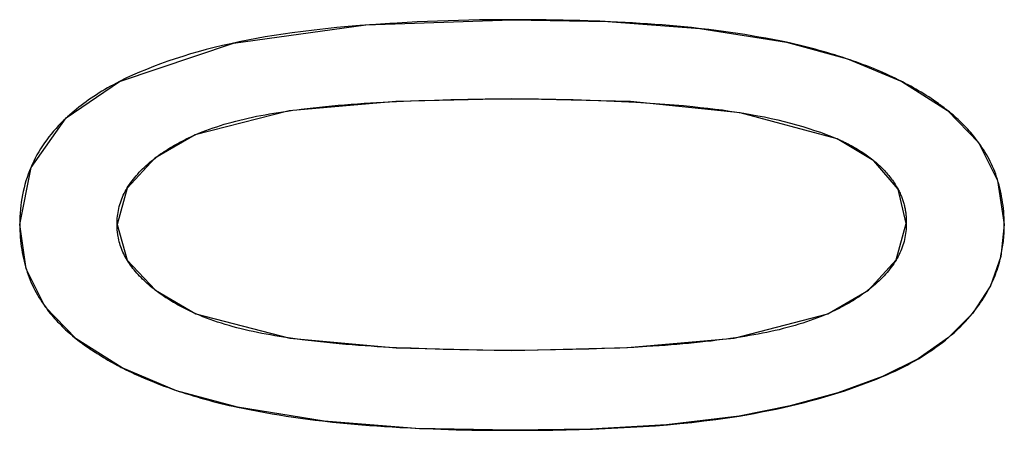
# Model space of a CAD drawing. Header units: millimetres. Extents: x -360 to -91, y -544 to -437.
# Tile 28 of 40: x -183.263 to -181.221, y -484.124 to -483.272. Entities that reach past the tile are written whole.
import ezdxf

# ---------------------------------------------------------------- set-up
doc = ezdxf.new("R2010")
doc.units = ezdxf.units.MM
doc.header["$LTSCALE"] = 16.335
doc.layers.get('0').update_dxf_attribs({"linetype": 'CONTINUOUS'})

msp = doc.modelspace()

# ---------------------------------------------------------------- linework, layer by layer
at = {"color": 7, "linetype": 'Continuous'}
for p, q in [((-182.5382, -483.2832), (-182.5582, -483.2847)), ((-182.5247, -483.2822), (-182.5382, -483.2832)), ((-182.0604, -483.2758), (-182.0848, -483.2749)), ((-182.0381, -483.2768), (-182.0604, -483.2758)), ((-182.0237, -483.2775), (-182.0381, -483.2768)), ((-181.6728, -483.3194), (-181.5465, -483.3536)), ((-181.5519, -483.3522), (-181.5574, -483.3504)), ((-181.5465, -483.354), (-181.5519, -483.3522)), ((-181.5465, -483.3536), (-181.4341, -483.4004)), ((-181.5411, -483.3558), (-181.5465, -483.354)), ((-181.4341, -483.4004), (-181.3389, -483.4607)), ((-182.5231, -483.4441), (-182.4967, -483.4427)), ((-182.4967, -483.4427), (-182.4677, -483.4414)), ((-182.4677, -483.4414), (-182.4358, -483.4401)), ((-182.4358, -483.4401), (-182.4033, -483.4391)), ((-182.4033, -483.4391), (-182.3689, -483.4382)), ((-182.3689, -483.4382), (-182.3338, -483.4375)), ((-182.3338, -483.4375), (-182.2981, -483.4369)), ((-182.0154, -483.442), (-181.9853, -483.4436)), ((-182.7082, -483.4621), (-182.697, -483.4605)), ((-181.3389, -483.4607), (-181.2745, -483.527)), ((-181.4918, -483.565), (-181.568, -483.5194)), ((-181.4416, -483.6242), (-181.4918, -483.565)), ((-181.4245, -483.6954), (-181.4416, -483.6242)), ((-183.0616, -483.6971), (-183.0404, -483.7716)), ((-183.0404, -483.7716), (-182.9821, -483.8339)), ((-182.9821, -483.8339), (-182.8979, -483.8828)), ((-183.1462, -483.9346), (-183.2105, -483.8684)), ((-183.0508, -483.9951), (-183.1462, -483.9346)), ((-181.7779, -483.9324), (-181.789, -483.9339)), ((-182.4675, -483.9537), (-182.4963, -483.9523)), ((-182.3852, -483.9565), (-182.4187, -483.9555)), ((-182.3507, -483.9574), (-182.3852, -483.9565)), ((-182.3155, -483.958), (-182.3507, -483.9574)), ((-182.2796, -483.9585), (-182.3155, -483.958)), ((-182.243, -483.9587), (-182.2796, -483.9585)), ((-182.1522, -483.9577), (-182.188, -483.9583)), ((-182.1171, -483.957), (-182.1522, -483.9577)), ((-182.0828, -483.956), (-182.1171, -483.957)), ((-182.0503, -483.955), (-182.0828, -483.956)), ((-182.0184, -483.9537), (-182.0503, -483.955)), ((-181.9894, -483.9523), (-182.0184, -483.9537)), ((-181.963, -483.9508), (-181.9894, -483.9523)), ((-182.9381, -484.0422), (-183.0508, -483.9951)), ((-181.4739, -484.013), (-181.4807, -484.0158)), ((-182.943, -484.0402), (-182.9381, -484.0418)), ((-182.9381, -484.0418), (-182.9327, -484.0436)), ((-182.8117, -484.0765), (-182.9381, -484.0422)), ((-182.9327, -484.0436), (-182.9273, -484.0454)), ((-182.4531, -484.1195), (-182.4343, -484.1204)), ((-182.4343, -484.1204), (-182.4057, -484.1216))]:
    msp.add_line(p, q, dxfattribs=at)
for points in [[(-183.0565, -483.4007), (-182.82, -483.3212), (-182.5453, -483.283), (-182.243, -483.2724)], [(-182.5582, -483.2847), (-182.5822, -483.2867), (-182.606, -483.2889), (-182.6295, -483.2913), (-182.6527, -483.2939), (-182.6757, -483.2967), (-182.6985, -483.2997), (-182.7172, -483.3024), (-182.7358, -483.3053), (-182.7542, -483.3083), (-182.7724, -483.3115), (-182.7903, -483.3149), (-182.8081, -483.3185), (-182.8256, -483.3222), (-182.8429, -483.3261), (-182.8599, -483.3302), (-182.8766, -483.3345), (-182.8931, -483.3389), (-182.9093, -483.3436), (-182.9252, -483.3485), (-182.9409, -483.3535), (-182.9563, -483.3587), (-182.9714, -483.3642), (-182.9862, -483.3698), (-183.0008, -483.3756), (-183.0151, -483.3816), (-183.0292, -483.3878), (-183.043, -483.3941), (-183.0565, -483.4007)], [(-182.2655, -483.2725), (-182.2877, -483.2727), (-182.3098, -483.273), (-182.3318, -483.2735), (-182.3535, -483.274), (-182.3751, -483.2746), (-182.3966, -483.2754), (-182.4179, -483.2763), (-182.439, -483.2772), (-182.4599, -483.2783), (-182.4807, -483.2794), (-182.4955, -483.2803), (-182.5247, -483.2822)], [(-182.0848, -483.2749), (-182.1019, -483.2744), (-182.1192, -483.2739), (-182.1365, -483.2735), (-182.154, -483.2731), (-182.1716, -483.2728), (-182.1893, -483.2726), (-182.2071, -483.2725), (-182.225, -483.2724), (-182.2655, -483.2725)], [(-182.243, -483.2724), (-182.0434, -483.276), (-181.8527, -483.2907), (-181.6728, -483.3194)], [(-181.8555, -483.2904), (-181.8703, -483.2888), (-181.8853, -483.2873), (-181.9003, -483.2859), (-181.9154, -483.2846), (-181.9306, -483.2833), (-181.9458, -483.2822), (-181.9612, -483.2811), (-181.9767, -483.2801), (-181.9923, -483.2792), (-182.0079, -483.2783), (-182.0237, -483.2775)], [(-181.6728, -483.3194), (-181.687, -483.3165), (-181.7013, -483.3137), (-181.7157, -483.311), (-181.7302, -483.3084), (-181.7447, -483.3059), (-181.7594, -483.3035), (-181.7741, -483.3012), (-181.789, -483.299), (-181.8039, -483.2968), (-181.8189, -483.2948), (-181.8339, -483.2929), (-181.8491, -483.2911), (-181.8555, -483.2904)], [(-181.5574, -483.3504), (-181.5652, -483.3479), (-181.573, -483.3455), (-181.581, -483.343), (-181.589, -483.3407), (-181.597, -483.3383), (-181.6052, -483.3361), (-181.6134, -483.3338), (-181.6217, -483.3316), (-181.63, -483.3295), (-181.6384, -483.3274), (-181.6469, -483.3253), (-181.6555, -483.3233), (-181.6641, -483.3213), (-181.6728, -483.3194)], [(-181.4352, -483.4), (-181.4413, -483.3969), (-181.4475, -483.3938), (-181.4538, -483.3909), (-181.4601, -483.3879), (-181.4666, -483.385), (-181.473, -483.3822), (-181.4796, -483.3793), (-181.4862, -483.3766), (-181.4928, -483.3738), (-181.4995, -483.3711), (-181.5063, -483.3685), (-181.5132, -483.3659), (-181.5201, -483.3633), (-181.527, -483.3608), (-181.5341, -483.3583), (-181.5411, -483.3558)], [(-183.2635, -483.6971), (-183.2394, -483.579), (-183.1671, -483.4762), (-183.0565, -483.4007)], [(-183.0565, -483.4007), (-183.0628, -483.404), (-183.069, -483.4073), (-183.0751, -483.4107), (-183.0811, -483.4141), (-183.087, -483.4175), (-183.0929, -483.421), (-183.0986, -483.4245), (-183.1042, -483.4281), (-183.1097, -483.4317), (-183.1151, -483.4353), (-183.1205, -483.439), (-183.1257, -483.4427), (-183.1308, -483.4465), (-183.1359, -483.4503), (-183.1408, -483.4541), (-183.1456, -483.458), (-183.1504, -483.4619), (-183.155, -483.4658), (-183.1596, -483.4698), (-183.164, -483.4738), (-183.1684, -483.4779)], [(-181.358, -483.4465), (-181.363, -483.443), (-181.3679, -483.4396), (-181.373, -483.4362), (-181.378, -483.4328), (-181.3832, -483.4295), (-181.3884, -483.4262), (-181.3937, -483.423), (-181.399, -483.4198), (-181.4044, -483.4167), (-181.4098, -483.4136), (-181.4153, -483.4105), (-181.4208, -483.4075), (-181.4265, -483.4045), (-181.4321, -483.4015), (-181.4352, -483.4)], [(-182.243, -483.4365), (-182.4835, -483.4421), (-182.7046, -483.4612), (-182.8992, -483.5111)], [(-182.697, -483.4605), (-182.6884, -483.4594), (-182.6799, -483.4583), (-182.6673, -483.4568), (-182.6547, -483.4553), (-182.6419, -483.4539), (-182.629, -483.4525), (-182.616, -483.4512), (-182.6028, -483.45), (-182.5896, -483.4489), (-182.5761, -483.4478), (-182.5626, -483.4467), (-182.5488, -483.4458), (-182.536, -483.4449), (-182.5231, -483.4441)], [(-182.2981, -483.4369), (-182.2616, -483.4366), (-182.243, -483.4365)], [(-182.243, -483.4365), (-182.2244, -483.4366), (-182.2059, -483.4367), (-182.1875, -483.4369), (-182.1693, -483.4371), (-182.1512, -483.4375), (-182.1333, -483.4378), (-182.1155, -483.4383), (-182.0979, -483.4388), (-182.0805, -483.4394), (-182.0632, -483.44)], [(-181.568, -483.5194), (-181.7692, -483.4654), (-181.9964, -483.4425), (-182.243, -483.4365)], [(-182.0632, -483.44), (-182.0307, -483.4413), (-182.0154, -483.442)], [(-181.9853, -483.4436), (-181.9651, -483.4448), (-181.9452, -483.4461), (-181.9254, -483.4476), (-181.9059, -483.4491), (-181.8865, -483.4508), (-181.8673, -483.4527), (-181.8518, -483.4543), (-181.8363, -483.456), (-181.821, -483.4579), (-181.8059, -483.4598), (-181.7909, -483.4619), (-181.7761, -483.4641), (-181.7614, -483.4665), (-181.747, -483.469), (-181.7327, -483.4716), (-181.7187, -483.4743), (-181.7048, -483.4773), (-181.6913, -483.4803), (-181.6779, -483.4836), (-181.6648, -483.487), (-181.652, -483.4905), (-181.6393, -483.4942), (-181.6269, -483.498), (-181.6147, -483.502), (-181.6027, -483.5061), (-181.591, -483.5104), (-181.5794, -483.5148), (-181.568, -483.5194)], [(-181.3389, -483.4607), (-181.3413, -483.4589), (-181.3436, -483.4571), (-181.346, -483.4553), (-181.3484, -483.4535), (-181.3508, -483.4517), (-181.3532, -483.45), (-181.3556, -483.4482), (-181.358, -483.4465)], [(-182.8992, -483.5111), (-182.8921, -483.5082), (-182.8848, -483.5053), (-182.8775, -483.5025), (-182.87, -483.4997), (-182.8624, -483.4971), (-182.8548, -483.4945), (-182.847, -483.492), (-182.8391, -483.4895), (-182.8312, -483.4872), (-182.8231, -483.4849), (-182.8149, -483.4827), (-182.8066, -483.4806), (-182.7982, -483.4785), (-182.7896, -483.4766), (-182.7809, -483.4747), (-182.7722, -483.4729), (-182.7633, -483.4711), (-182.7543, -483.4695), (-182.7453, -483.4679), (-182.7361, -483.4663), (-182.7269, -483.4649), (-182.7176, -483.4635), (-182.7082, -483.4621)], [(-181.2741, -483.5278), (-181.2767, -483.5242), (-181.2794, -483.5207), (-181.2822, -483.5171), (-181.285, -483.5136), (-181.2879, -483.5101), (-181.2908, -483.5067), (-181.2938, -483.5032), (-181.2969, -483.4998), (-181.3001, -483.4964), (-181.3033, -483.4931), (-181.3066, -483.4897), (-181.3099, -483.4864), (-181.3133, -483.4831), (-181.3168, -483.4798), (-181.3203, -483.4765), (-181.3239, -483.4733), (-181.3276, -483.4701), (-181.3313, -483.467), (-181.3351, -483.4638), (-181.3389, -483.4607)], [(-183.1684, -483.4779), (-183.1716, -483.481), (-183.1773, -483.4866), (-183.1827, -483.4923), (-183.188, -483.4981), (-183.1931, -483.5039), (-183.1981, -483.5098), (-183.2028, -483.5158), (-183.2074, -483.5218), (-183.2118, -483.5279), (-183.216, -483.5341), (-183.2201, -483.5404), (-183.2239, -483.5467), (-183.2276, -483.5531), (-183.2311, -483.5596), (-183.2344, -483.5662), (-183.2376, -483.5728), (-183.2405, -483.5795), (-183.2433, -483.5863), (-183.2459, -483.5932), (-183.2483, -483.6001), (-183.2506, -483.6071), (-183.2526, -483.6142), (-183.2545, -483.6214), (-183.2562, -483.6286), (-183.2578, -483.6359), (-183.2591, -483.6433), (-183.2603, -483.6508), (-183.2613, -483.6583), (-183.2621, -483.6659), (-183.2627, -483.6736), (-183.2631, -483.6814), (-183.2634, -483.6892), (-183.2635, -483.6971)], [(-182.8992, -483.5111), (-182.9832, -483.5598), (-183.0409, -483.6222), (-183.0616, -483.6971)], [(-182.9818, -483.559), (-182.9783, -483.5564), (-182.9747, -483.5537), (-182.9711, -483.5511), (-182.9673, -483.5486), (-182.9636, -483.546), (-182.9598, -483.5435), (-182.9559, -483.5411), (-182.9519, -483.5386), (-182.9479, -483.5362), (-182.9438, -483.5338), (-182.9397, -483.5314), (-182.9354, -483.529), (-182.9311, -483.5267), (-182.9268, -483.5244), (-182.9224, -483.5221), (-182.9179, -483.5199), (-182.9133, -483.5177), (-182.9087, -483.5154), (-182.904, -483.5133), (-182.8992, -483.5111)], [(-181.568, -483.5194), (-181.566, -483.5203), (-181.5641, -483.5212), (-181.5621, -483.522), (-181.5602, -483.5229), (-181.5583, -483.5239), (-181.5563, -483.5248), (-181.5545, -483.5257), (-181.5526, -483.5266), (-181.5507, -483.5275), (-181.5488, -483.5285)], [(-181.5488, -483.5285), (-181.5454, -483.5302), (-181.5421, -483.532), (-181.5387, -483.5338), (-181.5354, -483.5356), (-181.5322, -483.5374), (-181.529, -483.5393), (-181.5259, -483.5411), (-181.5228, -483.543), (-181.5197, -483.5449), (-181.5167, -483.5469), (-181.5137, -483.5488), (-181.5108, -483.5508), (-181.508, -483.5528), (-181.5051, -483.5548), (-181.5023, -483.5568), (-181.4996, -483.5589), (-181.4969, -483.561), (-181.4942, -483.5631), (-181.4916, -483.5652)], [(-181.2745, -483.527), (-181.2351, -483.6058), (-181.2212, -483.6971)], [(-181.2212, -483.6971), (-181.2214, -483.6904), (-181.2216, -483.6838), (-181.222, -483.6772), (-181.2225, -483.6707), (-181.2231, -483.6643), (-181.2239, -483.6579), (-181.2247, -483.6516), (-181.2256, -483.6454), (-181.2267, -483.6393), (-181.2279, -483.6332), (-181.2291, -483.6273), (-181.2305, -483.6214), (-181.232, -483.6155), (-181.2336, -483.6098), (-181.2353, -483.6041), (-181.2371, -483.5986), (-181.2391, -483.5931), (-181.2411, -483.5877), (-181.2432, -483.5824), (-181.2455, -483.5772), (-181.2478, -483.572), (-181.2503, -483.5669), (-181.2529, -483.5618), (-181.2556, -483.5568), (-181.2584, -483.5518), (-181.2613, -483.5469), (-181.2643, -483.5421), (-181.2675, -483.5373), (-181.2707, -483.5325), (-181.2741, -483.5278)], [(-183.0616, -483.6971), (-183.0615, -483.6929), (-183.0614, -483.6887), (-183.0611, -483.6845), (-183.0607, -483.6804), (-183.0602, -483.6763), (-183.0595, -483.6722), (-183.0588, -483.6681), (-183.0579, -483.6641), (-183.0569, -483.6601), (-183.0558, -483.6561), (-183.0546, -483.6522), (-183.0533, -483.6483), (-183.0518, -483.6444), (-183.0503, -483.6405), (-183.0486, -483.6367), (-183.0467, -483.6328), (-183.0448, -483.6291), (-183.0427, -483.6253), (-183.0405, -483.6215), (-183.0382, -483.6178), (-183.0358, -483.6141), (-183.0332, -483.6105), (-183.0305, -483.6068), (-183.0277, -483.6032), (-183.0248, -483.5996), (-183.0218, -483.5961), (-183.0187, -483.5926), (-183.0155, -483.5891), (-183.0122, -483.5856), (-183.0087, -483.5822), (-183.0052, -483.5788), (-183.0016, -483.5755), (-182.9979, -483.5722), (-182.9941, -483.5689), (-182.9902, -483.5656), (-182.9862, -483.5624), (-182.9818, -483.559)], [(-181.4916, -483.5652), (-181.4898, -483.5667), (-181.4872, -483.5689), (-181.4845, -483.5712), (-181.482, -483.5736), (-181.4794, -483.5759), (-181.4769, -483.5783), (-181.4745, -483.5807), (-181.4721, -483.5831), (-181.4698, -483.5855), (-181.4675, -483.588), (-181.4653, -483.5904), (-181.4632, -483.5929), (-181.461, -483.5954), (-181.459, -483.598), (-181.457, -483.6005), (-181.455, -483.6031), (-181.4532, -483.6057), (-181.4513, -483.6083), (-181.4496, -483.6109), (-181.4478, -483.6135), (-181.4462, -483.6162), (-181.4446, -483.6189), (-181.4431, -483.6215), (-181.4416, -483.6242)], [(-181.4416, -483.6242), (-181.4405, -483.6264), (-181.4394, -483.6285), (-181.4384, -483.6306), (-181.4374, -483.6327), (-181.4365, -483.6348), (-181.4356, -483.6369), (-181.4347, -483.639), (-181.4339, -483.6411), (-181.4331, -483.6433), (-181.4323, -483.6454), (-181.4316, -483.6476), (-181.4309, -483.6498), (-181.4303, -483.6519), (-181.4297, -483.6541), (-181.4291, -483.6563), (-181.4285, -483.6585), (-181.428, -483.6607), (-181.4275, -483.663), (-181.4271, -483.6652), (-181.4267, -483.6674), (-181.4263, -483.6697)], [(-181.4263, -483.6697), (-181.4261, -483.6714), (-181.4258, -483.673), (-181.4256, -483.6747), (-181.4254, -483.6764), (-181.4252, -483.6781), (-181.4251, -483.6798), (-181.4249, -483.6815), (-181.4248, -483.6832), (-181.4247, -483.6849), (-181.4246, -483.6867), (-181.4246, -483.6884), (-181.4245, -483.6901), (-181.4245, -483.6919), (-181.4245, -483.6936), (-181.4245, -483.6954)], [(-181.5871, -483.8825), (-181.503, -483.8333), (-181.4452, -483.7705), (-181.4245, -483.6954)], [(-181.4245, -483.6954), (-181.4245, -483.6996), (-181.4247, -483.7038), (-181.425, -483.708), (-181.4254, -483.7121), (-181.4259, -483.7163), (-181.4266, -483.7203), (-181.4273, -483.7244), (-181.4282, -483.7285), (-181.4292, -483.7325), (-181.4303, -483.7365), (-181.4315, -483.7404), (-181.4328, -483.7444), (-181.4343, -483.7483), (-181.4359, -483.7522), (-181.4376, -483.756), (-181.4394, -483.7599), (-181.4413, -483.7637), (-181.4434, -483.7675), (-181.4456, -483.7712), (-181.448, -483.775), (-181.4504, -483.7787), (-181.453, -483.7824), (-181.4556, -483.786), (-181.4584, -483.7897), (-181.4613, -483.7933), (-181.4644, -483.7968), (-181.4675, -483.8004), (-181.4707, -483.8039), (-181.474, -483.8074), (-181.4775, -483.8108), (-181.481, -483.8142), (-181.4846, -483.8176), (-181.4884, -483.8209), (-181.4922, -483.8243), (-181.4961, -483.8275), (-181.5, -483.8308), (-181.5044, -483.8341)], [(-183.2635, -483.6971), (-183.2633, -483.7039), (-183.2631, -483.7106), (-183.2627, -483.7173), (-183.2622, -483.7238), (-183.2616, -483.7303), (-183.2609, -483.7367), (-183.2601, -483.7431), (-183.2591, -483.7493), (-183.2581, -483.7555), (-183.2569, -483.7616), (-183.2557, -483.7677), (-183.2543, -483.7736), (-183.2528, -483.7795), (-183.2512, -483.7852), (-183.2495, -483.7909), (-183.2477, -483.7965), (-183.2458, -483.802), (-183.2438, -483.8075), (-183.2416, -483.8128), (-183.2394, -483.8181), (-183.237, -483.8233), (-183.2346, -483.8284), (-183.232, -483.8335), (-183.2293, -483.8386), (-183.2265, -483.8435), (-183.2236, -483.8485), (-183.2206, -483.8533), (-183.2174, -483.8581), (-183.2142, -483.8629), (-183.2108, -483.8677)], [(-183.2105, -483.8684), (-183.2498, -483.7892), (-183.2635, -483.6971)], [(-183.0594, -483.7219), (-183.0597, -483.7203), (-183.06, -483.7186), (-183.0602, -483.717), (-183.0604, -483.7154), (-183.0606, -483.7137), (-183.0608, -483.7121), (-183.061, -483.7105), (-183.0611, -483.7088), (-183.0612, -483.7072), (-183.0613, -483.7055), (-183.0614, -483.7038), (-183.0615, -483.7022), (-183.0615, -483.7005), (-183.0616, -483.6988), (-183.0616, -483.6971)], [(-181.2212, -483.6971), (-181.2283, -483.7635), (-181.2501, -483.8247), (-181.287, -483.8818)], [(-181.2286, -483.7644), (-181.2282, -483.7627), (-181.2274, -483.759), (-181.2267, -483.7553), (-181.226, -483.7516), (-181.2254, -483.7478), (-181.2248, -483.744), (-181.2242, -483.7402), (-181.2237, -483.7364), (-181.2232, -483.7326), (-181.2228, -483.7287), (-181.2224, -483.7248), (-181.2221, -483.7209), (-181.2218, -483.717), (-181.2216, -483.7131), (-181.2214, -483.7091), (-181.2213, -483.7051), (-181.2212, -483.7011), (-181.2212, -483.6971)], [(-182.983, -483.8329), (-182.9848, -483.8315), (-182.9884, -483.8287), (-182.9919, -483.8257), (-182.9954, -483.8228), (-182.9988, -483.8198), (-183.0022, -483.8168), (-183.0054, -483.8138), (-183.0086, -483.8107), (-183.0117, -483.8076), (-183.0148, -483.8045), (-183.0177, -483.8013), (-183.0206, -483.7982), (-183.0234, -483.795), (-183.026, -483.7917), (-183.0286, -483.7885), (-183.0311, -483.7852), (-183.0336, -483.7819), (-183.0359, -483.7786), (-183.0381, -483.7753), (-183.0402, -483.772), (-183.0422, -483.7686), (-183.0442, -483.7651), (-183.046, -483.7616), (-183.0478, -483.7581), (-183.0494, -483.7546), (-183.051, -483.751), (-183.0524, -483.7475), (-183.0537, -483.7439), (-183.0549, -483.7403), (-183.056, -483.7366), (-183.057, -483.733), (-183.0579, -483.7293), (-183.0587, -483.7256), (-183.0594, -483.7219)], [(-181.287, -483.8818), (-181.2835, -483.8773), (-181.28, -483.8728), (-181.2767, -483.8683), (-181.2735, -483.8638), (-181.2704, -483.8593), (-181.2674, -483.8548), (-181.2645, -483.8503), (-181.2617, -483.8458), (-181.2589, -483.8412), (-181.2563, -483.8367), (-181.2538, -483.8321), (-181.2514, -483.8276), (-181.2491, -483.823), (-181.247, -483.8186), (-181.245, -483.8142), (-181.2431, -483.8097), (-181.2412, -483.8053), (-181.2395, -483.8008), (-181.2378, -483.7963), (-181.2363, -483.7918), (-181.2348, -483.7873), (-181.2334, -483.7828), (-181.2321, -483.7782), (-181.2308, -483.7736), (-181.2297, -483.769), (-181.2286, -483.7644)], [(-182.9347, -483.8645), (-182.938, -483.8626), (-182.9413, -483.8608), (-182.9445, -483.8589), (-182.9477, -483.857), (-182.9508, -483.8551), (-182.954, -483.8531), (-182.957, -483.8512), (-182.9601, -483.8492), (-182.9631, -483.8472), (-182.966, -483.8452), (-182.969, -483.8432), (-182.9718, -483.8412), (-182.9747, -483.8391), (-182.9775, -483.8371), (-182.9803, -483.835), (-182.983, -483.8329)], [(-181.5044, -483.8341), (-181.5079, -483.8368), (-181.5115, -483.8395), (-181.5151, -483.8421), (-181.5188, -483.8447), (-181.5226, -483.8472), (-181.5264, -483.8498), (-181.5303, -483.8523), (-181.5343, -483.8548), (-181.5383, -483.8572), (-181.5424, -483.8596), (-181.5466, -483.862), (-181.5508, -483.8644), (-181.5551, -483.8668), (-181.5595, -483.8691), (-181.5639, -483.8714), (-181.5684, -483.8737), (-181.5729, -483.8759), (-181.5776, -483.8782), (-181.5823, -483.8804), (-181.5871, -483.8825)], [(-183.2108, -483.8677), (-183.2082, -483.8712), (-183.2055, -483.8748), (-183.2028, -483.8783), (-183.2, -483.8818), (-183.1971, -483.8853), (-183.1941, -483.8888), (-183.1911, -483.8922), (-183.1881, -483.8956), (-183.1849, -483.899), (-183.1817, -483.9024), (-183.1785, -483.9057), (-183.1751, -483.909), (-183.1717, -483.9123), (-183.1683, -483.9156), (-183.1648, -483.9188), (-183.1612, -483.922), (-183.1575, -483.9252), (-183.1538, -483.9284), (-183.15, -483.9315), (-183.1462, -483.9346)], [(-182.8979, -483.8828), (-182.9009, -483.8814), (-182.9038, -483.8801), (-182.9068, -483.8787), (-182.9097, -483.8773), (-182.9126, -483.8759), (-182.9154, -483.8745), (-182.9183, -483.8731), (-182.9211, -483.8717), (-182.9238, -483.8703), (-182.9266, -483.8688), (-182.9293, -483.8674), (-182.932, -483.8659), (-182.9347, -483.8645)], [(-182.7066, -483.9325), (-182.716, -483.9311), (-182.7252, -483.9296), (-182.7344, -483.9282), (-182.7434, -483.9266), (-182.7524, -483.925), (-182.7613, -483.9233), (-182.7701, -483.9216), (-182.7789, -483.9197), (-182.7875, -483.9179), (-182.796, -483.9159), (-182.8044, -483.9138), (-182.8128, -483.9116), (-182.821, -483.9094), (-182.8292, -483.9071), (-182.8372, -483.9047), (-182.8451, -483.9022), (-182.853, -483.8997), (-182.8607, -483.897), (-182.8683, -483.8943), (-182.8759, -483.8915), (-182.8833, -483.8887), (-182.8906, -483.8857), (-182.8979, -483.8828)], [(-182.8979, -483.8828), (-182.7035, -483.9332), (-182.4828, -483.953), (-182.243, -483.9587)], [(-182.243, -483.9587), (-182.0026, -483.9529), (-181.7815, -483.9333), (-181.5871, -483.8825)], [(-181.5871, -483.8825), (-181.5942, -483.8855), (-181.6014, -483.8884), (-181.6088, -483.8913), (-181.6162, -483.8941), (-181.6238, -483.8968), (-181.6314, -483.8994), (-181.6392, -483.9019), (-181.6471, -483.9044), (-181.655, -483.9068), (-181.6631, -483.9091), (-181.6713, -483.9114), (-181.6796, -483.9135), (-181.688, -483.9156), (-181.6965, -483.9176), (-181.7052, -483.9195), (-181.714, -483.9214), (-181.7228, -483.9231), (-181.7318, -483.9248), (-181.7408, -483.9264), (-181.75, -483.928), (-181.7592, -483.9295), (-181.7685, -483.931), (-181.7779, -483.9324)], [(-181.4739, -484.013), (-181.465, -484.0092), (-181.4563, -484.0053), (-181.4477, -484.0014), (-181.4393, -483.9973), (-181.4311, -483.9932), (-181.4229, -483.989), (-181.4149, -483.9847), (-181.4071, -483.9803), (-181.3994, -483.9758), (-181.3918, -483.9713), (-181.3844, -483.9666), (-181.3772, -483.9619), (-181.3701, -483.9571), (-181.3631, -483.9522), (-181.3563, -483.9472), (-181.3497, -483.9422), (-181.3432, -483.9371), (-181.3368, -483.9319), (-181.3307, -483.9266), (-181.3246, -483.9213), (-181.3188, -483.9158), (-181.3131, -483.9104), (-181.3076, -483.9048), (-181.3022, -483.8991), (-181.297, -483.8934), (-181.2919, -483.8876), (-181.287, -483.8818)], [(-181.287, -483.8818), (-181.3372, -483.9321), (-181.4001, -483.9762), (-181.4739, -484.013)], [(-183.1462, -483.9346), (-183.1428, -483.9372), (-183.1393, -483.9399), (-183.1358, -483.9425), (-183.1323, -483.9451), (-183.1288, -483.9476), (-183.1252, -483.9502), (-183.1216, -483.9527), (-183.118, -483.9552), (-183.1143, -483.9577), (-183.1106, -483.9601), (-183.1069, -483.9626)], [(-182.4963, -483.9523), (-182.5218, -483.9509), (-182.5344, -483.9501), (-182.5468, -483.9492), (-182.5605, -483.9482), (-182.574, -483.9472), (-182.5873, -483.9461), (-182.6006, -483.9449), (-182.6137, -483.9436), (-182.6267, -483.9423), (-182.6395, -483.941), (-182.6523, -483.9395), (-182.6649, -483.938), (-182.6775, -483.9364), (-182.6873, -483.9352), (-182.697, -483.9338), (-182.7066, -483.9325)], [(-181.789, -483.9339), (-181.7976, -483.9351), (-181.8062, -483.9362), (-181.8176, -483.9377), (-181.8291, -483.9391), (-181.8407, -483.9404), (-181.8524, -483.9417), (-181.8642, -483.9429), (-181.876, -483.9441), (-181.888, -483.9452), (-181.9002, -483.9463), (-181.9124, -483.9473), (-181.9247, -483.9482), (-181.9372, -483.9492), (-181.9501, -483.95), (-181.963, -483.9508)], [(-182.4187, -483.9555), (-182.4514, -483.9543), (-182.4675, -483.9537)], [(-182.188, -483.9583), (-182.2245, -483.9586), (-182.243, -483.9587)], [(-183.1069, -483.9626), (-183.1026, -483.9653), (-183.0983, -483.9681), (-183.0939, -483.9708), (-183.0895, -483.9735), (-183.085, -483.9762), (-183.0805, -483.9788), (-183.076, -483.9814), (-183.0714, -483.984), (-183.0668, -483.9865), (-183.0621, -483.9891), (-183.0574, -483.9916), (-183.0527, -483.994), (-183.0498, -483.9955)], [(-183.0498, -483.9955), (-183.0436, -483.9987), (-183.0373, -484.0017), (-183.031, -484.0047), (-183.0246, -484.0077), (-183.0181, -484.0107), (-183.0116, -484.0136), (-183.005, -484.0164), (-182.9984, -484.0192), (-182.9917, -484.022), (-182.9849, -484.0247), (-182.9781, -484.0274), (-182.9712, -484.03), (-182.9642, -484.0326), (-182.9572, -484.0352), (-182.9501, -484.0377), (-182.943, -484.0402)], [(-181.4739, -484.013), (-181.5664, -484.0467), (-181.6657, -484.0738), (-181.771, -484.0948)], [(-181.771, -484.0948), (-181.7554, -484.0921), (-181.7399, -484.0893), (-181.7245, -484.0864), (-181.7093, -484.0834), (-181.6943, -484.0802), (-181.6794, -484.077), (-181.6647, -484.0736), (-181.6501, -484.0701), (-181.6357, -484.0665), (-181.6214, -484.0627), (-181.6072, -484.0589), (-181.5932, -484.0549), (-181.5794, -484.0508), (-181.5657, -484.0465), (-181.5521, -484.0422), (-181.5387, -484.0376), (-181.5255, -484.033), (-181.5124, -484.0282), (-181.4994, -484.0233), (-181.4866, -484.0182), (-181.4739, -484.013)], [(-182.9273, -484.0454), (-182.9195, -484.0479), (-182.9116, -484.0504), (-182.9037, -484.0528), (-182.8956, -484.0552), (-182.8876, -484.0575), (-182.8794, -484.0598), (-182.8712, -484.0621), (-182.8629, -484.0643), (-182.8545, -484.0664), (-182.8461, -484.0685), (-182.8376, -484.0706), (-182.8291, -484.0726), (-182.8204, -484.0746), (-182.8117, -484.0765)], [(-182.243, -484.1244), (-182.442, -484.1205), (-182.6322, -484.1054), (-182.8117, -484.0765)], [(-182.8117, -484.0765), (-182.7975, -484.0794), (-182.7832, -484.0822), (-182.7689, -484.0849), (-182.7544, -484.0875), (-182.7399, -484.0901), (-182.7252, -484.0925), (-182.7105, -484.0948), (-182.6957, -484.097), (-182.6808, -484.0992), (-182.6658, -484.1012), (-182.6508, -484.1031), (-182.6357, -484.105), (-182.6298, -484.1057)], [(-181.771, -484.0948), (-181.9219, -484.1127), (-182.0795, -484.1218), (-182.243, -484.1244)], [(-182.2144, -484.1244), (-182.186, -484.1242), (-182.1579, -484.1238), (-182.1302, -484.1233), (-182.1028, -484.1226), (-182.0757, -484.1217), (-182.049, -484.1207), (-182.0225, -484.1196), (-181.9964, -484.1182), (-181.9705, -484.1167), (-181.9449, -484.1149), (-181.9195, -484.1128), (-181.8942, -484.1105), (-181.8692, -484.1079), (-181.8443, -484.105), (-181.8196, -484.1019), (-181.7952, -484.0985), (-181.771, -484.0948)], [(-182.6298, -484.1057), (-182.6147, -484.1073), (-182.5995, -484.1089), (-182.5843, -484.1104), (-182.569, -484.1117), (-182.5536, -484.113), (-182.5381, -484.1143), (-182.5225, -484.1154), (-182.5068, -484.1164), (-182.491, -484.1174), (-182.4751, -484.1183), (-182.4531, -484.1195)], [(-182.4057, -484.1216), (-182.3899, -484.1221), (-182.3739, -484.1226), (-182.3579, -484.1231), (-182.3418, -484.1234), (-182.3256, -484.1238), (-182.3093, -484.124), (-182.2928, -484.1242), (-182.2763, -484.1243), (-182.2597, -484.1244), (-182.2144, -484.1244)]]:
    msp.add_lwpolyline(points, dxfattribs=at)

doc.saveas('drawing.dxf')
